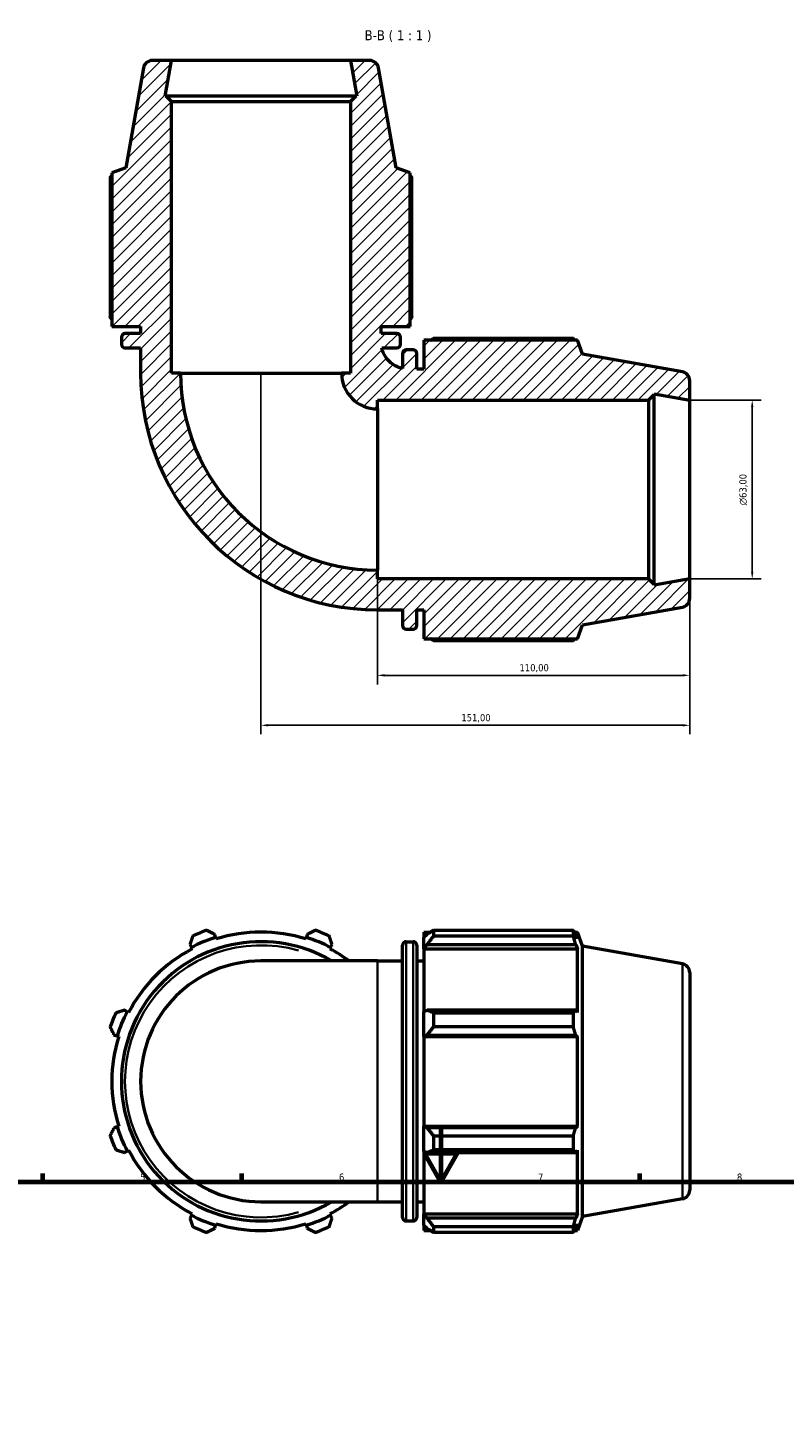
# Model space of a CAD drawing. Header units: millimetres. Extents: x 0 to 914, y 0 to 980.
# Tile 5 of 6: x 275 to 541, y 490 to 980. Entities that reach past the tile are written whole.
import ezdxf

# ---------------------------------------------------------------- set-up
doc = ezdxf.new("R2010")
doc.units = ezdxf.units.MM
for name, color, linetype, lineweight in [('Border (ISO)', 7, 'Continuous', 70), ('Dimension (ISO)', 7, 'Continuous', 25), ('Hatch (ISO)', 7, 'Continuous', 18), ('Symbol (ISO)', 7, 'Continuous', 25), ('Visible (ISO)', 7, 'Continuous', 50), ('Visible Narrow (ISO)', 7, 'Continuous', 35)]:
    doc.layers.add(name, color=color, linetype=linetype, lineweight=lineweight)
doc.styles.add('Label Text (ISO)', font='tahoma.ttf')
doc.styles.add('Note Text (ISO)', font='tahoma.ttf')
doc.dimstyles.new('Default (ISO)', dxfattribs={"dimtxt": 2.5, "dimasz": 2.5, "dimexe": 3.175, "dimexo": 0, "dimgap": 0.762, "dimtad": 1, "dimrnd": 1e-08, "dimzin": 0, "dimtxsty": 'Note Text (ISO)', "dimcen": 0.09, "dimdle": 10, "dimclrd": 256, "dimclre": 256, "dimclrt": 232, "dimazin": 0, "dimtfac": 1.40208, "dimtmove": 0, "dimatfit": 3, "dimfxl": 1, "dimtolj": 1, "dimtzin": 0, "dimlwd": -1, "dimlwe": -1, "dimarcsym": 0})

# ---------------------------------------------------------------- blocks, each defined once
blk = doc.blocks.new('Borders Default Border')
at = {"layer": 'Border (ISO)'}
for p, q in [((280.33, 574), (280.33, 576.9)), ((350.42, 574), (350.42, 576.9)), ((490.58, 574), (490.58, 576.9))]:
    blk.add_line(p, q, dxfattribs=at)
at = {"layer": 'Border (ISO)', "flags": 128}
for points in [[(420.5, 594), (420.5, 574), (414.73, 584), (426.27, 584), (420.5, 574)], [(20, 20), (20, 574), (821, 574), (821, 20), (20, 20)]]:
    blk.add_lwpolyline(points, dxfattribs=at)
at = {"layer": 'Border (ISO)', "color": 232, "true_color": 0xca0064, "char_height": 2.5, "attachment_point": 7, "style": 'Note Text (ISO)'}
for s, insert in [('5', (314.64, 574.35)), ('6', (384.66, 574.35)), ('7', (454.77, 574.4)), ('8', (524.81, 574.34))]:
    blk.add_mtext(s, dxfattribs=dict(at, insert=insert))
blk = doc.blocks.new('*D7')
at = {"layer": 'Defpoints', "color": 0, "transparency": 16777216}
for p in [(508.2, 849.16), (508.2, 786.16), (530.2, 786.16)]:
    blk.add_point(p, dxfattribs=at)
at = {"layer": 'Dimension (ISO)', "transparency": 16777216}
for p, q in [((508.2, 849.16), (533.38, 849.16)), ((530.2, 846.66), (530.2, 788.66)), ((508.2, 786.16), (533.38, 786.16))]:
    blk.add_line(p, q, dxfattribs=at)
for points in [[(529.79, 846.66), (530.62, 846.66), (530.2, 849.16)], [(529.79, 788.66), (530.62, 788.66), (530.2, 786.16)]]:
    blk.add_solid(points, dxfattribs=at)
at = {"layer": 'Dimension (ISO)', "color": 232, "true_color": 0xca0064, "transparency": 16777216, "insert": (525.68, 812.11), "char_height": 2.5, "attachment_point": 1, "rotation": 90, "style": 'Note Text (ISO)'}
blk.add_mtext('\\A1;\\fAIGDT|b0|i0;\\H2.5000;\\ln\\fTahoma|b0|i0;\\H2.5000;63,00', dxfattribs=at)
blk = doc.blocks.new('*D8')
at = {"layer": 'Defpoints', "color": 0, "transparency": 16777216}
for p in [(357.2, 858.66), (508.2, 786.16), (357.2, 734.66)]:
    blk.add_point(p, dxfattribs=at)
at = {"layer": 'Dimension (ISO)', "transparency": 16777216}
for p, q in [((357.2, 858.66), (357.2, 731.49)), ((508.2, 786.16), (508.2, 731.49)), ((505.7, 734.66), (359.7, 734.66))]:
    blk.add_line(p, q, dxfattribs=at)
for points in [[(359.7, 735.08), (359.7, 734.25), (357.2, 734.66)], [(505.7, 735.08), (505.7, 734.25), (508.2, 734.66)]]:
    blk.add_solid(points, dxfattribs=at)
at = {"layer": 'Dimension (ISO)', "color": 232, "true_color": 0xca0064, "transparency": 16777216, "insert": (427.75, 738.6), "char_height": 2.5, "attachment_point": 1, "style": 'Note Text (ISO)'}
blk.add_mtext('\\A1;151,00', dxfattribs=at)
blk = doc.blocks.new('*D9')
at = {"layer": 'Defpoints', "color": 0, "transparency": 16777216}
for p in [(398.2, 789.31), (508.2, 786.16), (398.2, 752.25)]:
    blk.add_point(p, dxfattribs=at)
at = {"layer": 'Dimension (ISO)', "transparency": 16777216}
for p, q in [((398.2, 789.31), (398.2, 749.07)), ((508.2, 786.16), (508.2, 749.07)), ((505.7, 752.25), (400.7, 752.25))]:
    blk.add_line(p, q, dxfattribs=at)
for points in [[(400.7, 752.67), (400.7, 751.83), (398.2, 752.25)], [(505.7, 752.67), (505.7, 751.83), (508.2, 752.25)]]:
    blk.add_solid(points, dxfattribs=at)
at = {"layer": 'Dimension (ISO)', "color": 232, "true_color": 0xca0064, "transparency": 16777216, "insert": (448.25, 756.18), "char_height": 2.5, "attachment_point": 1, "style": 'Note Text (ISO)'}
blk.add_mtext('\\A1;110,00', dxfattribs=at)

msp = doc.modelspace()

# ---------------------------------------------------------------- hatches: boundary and pattern name
at = {"layer": 'Hatch (ISO)'}
h = msp.add_hatch(dxfattribs=at)
h.set_pattern_fill('ANSI31', color=256, scale=25.4, style=0)
h.set_pattern_definition([(45, (0, 0), (-2.245064, 2.245064), [])])
edge = h.paths.add_edge_path()
edge.add_ellipse((505.052, 779.355), major_axis=(0.547, -3.102), ratio=1, start_angle=0, end_angle=80)
edge.add_line((508.202, 779.355), (508.202, 786.162))
edge.add_line((508.202, 786.162), (495.619, 783.943))
edge.add_line((495.619, 783.943), (495.619, 784.272))
edge.add_line((495.619, 784.272), (493.729, 786.162))
edge.add_line((493.729, 786.162), (398.202, 786.162))
edge.add_line((398.202, 786.162), (398.202, 789.312))
edge.add_ellipse((398.202, 858.662), major_axis=(0, -69.35), ratio=1, start_angle=270, end_angle=360, ccw=False)
edge.add_line((328.852, 858.662), (325.702, 858.662))
edge.add_line((325.702, 858.662), (325.702, 954.189))
edge.add_line((325.702, 954.189), (323.812, 956.079))
edge.add_line((323.812, 956.079), (323.483, 956.079))
edge.add_line((323.483, 956.079), (325.702, 968.662))
edge.add_line((325.702, 968.662), (318.895, 968.662))
edge.add_ellipse((318.895, 965.512), major_axis=(0, 3.15), ratio=1, start_angle=0, end_angle=80)
edge.add_line((315.793, 966.059), (309.596, 930.912))
edge.add_line((309.596, 930.912), (304.657, 929.115))
edge.add_line((304.657, 929.115), (304.657, 875.042))
edge.add_line((304.657, 875.042), (314.827, 875.042))
edge.add_line((314.827, 875.042), (314.827, 872.525))
edge.add_line((314.827, 872.525), (309.307, 872.525))
edge.add_ellipse((309.307, 871.265), major_axis=(0, 1.26), ratio=1, start_angle=0, end_angle=90)
edge.add_line((308.047, 871.265), (308.047, 868.752))
edge.add_ellipse((309.307, 868.752), major_axis=(-1.26, 0), ratio=1, start_angle=0, end_angle=90)
edge.add_line((309.307, 867.492), (314.827, 867.492))
edge.add_line((314.827, 867.492), (314.827, 858.662))
edge.add_ellipse((398.202, 858.662), major_axis=(-83.375, 0), ratio=1, start_angle=0, end_angle=90)
edge.add_line((398.202, 775.287), (407.032, 775.287))
edge.add_line((407.032, 775.287), (407.032, 769.767))
edge.add_ellipse((408.292, 769.767), major_axis=(-1.26, 0), ratio=1, start_angle=0, end_angle=90)
edge.add_line((408.292, 768.507), (410.805, 768.507))
edge.add_ellipse((410.805, 769.767), major_axis=(0, -1.26), ratio=1, start_angle=0, end_angle=90)
edge.add_line((412.065, 769.767), (412.065, 775.287))
edge.add_line((412.065, 775.287), (414.582, 775.287))
edge.add_line((414.582, 775.287), (414.582, 765.117))
edge.add_line((414.582, 765.117), (468.654, 765.117))
edge.add_line((468.654, 765.117), (470.452, 770.056))
edge.add_line((470.452, 770.056), (505.599, 776.253))
edge = h.paths.add_edge_path()
edge.add_ellipse((505.052, 855.969), major_axis=(3.15, 0), ratio=1, start_angle=0, end_angle=80)
edge.add_line((505.599, 859.071), (470.452, 865.268))
edge.add_line((470.452, 865.268), (468.654, 870.207))
edge.add_line((468.654, 870.207), (414.582, 870.207))
edge.add_line((414.582, 870.207), (414.582, 860.037))
edge.add_line((414.582, 860.037), (412.065, 860.037))
edge.add_line((412.065, 860.037), (412.065, 865.557))
edge.add_ellipse((410.805, 865.557), major_axis=(1.26, 0), ratio=1, start_angle=0, end_angle=90)
edge.add_line((410.805, 866.817), (408.292, 866.817))
edge.add_ellipse((408.292, 865.557), major_axis=(0, 1.26), ratio=1, start_angle=0, end_angle=90)
edge.add_line((407.032, 865.557), (407.032, 860.25))
edge.add_spline(control_points=[(407.032, 860.25), (406.447, 860.376), (405.876, 860.558), (404.193, 861.275), (403.166, 861.973), (401.437, 863.725), (400.752, 864.761), (400.073, 866.416), (399.907, 866.949), (399.79, 867.492)], knot_values=[-1.2870251, -1.2870251, -1.2870251, -1.2870251, -1.1074771, -1.1074771, -0.7383181, -0.7383181, -0.369159, -0.369159, -0.2016717, -0.2016717, -0.2016717, -0.2016717], degree=3, periodic=0)
edge.add_line((399.79, 867.492), (405.097, 867.492))
edge.add_ellipse((405.097, 868.752), major_axis=(0, -1.26), ratio=1, start_angle=0, end_angle=90)
edge.add_line((406.357, 868.752), (406.357, 871.265))
edge.add_ellipse((405.097, 871.265), major_axis=(1.26, 0), ratio=1, start_angle=0, end_angle=90)
edge.add_line((405.097, 872.525), (399.577, 872.525))
edge.add_line((399.577, 872.525), (399.577, 875.042))
edge.add_line((399.577, 875.042), (409.747, 875.042))
edge.add_line((409.747, 875.042), (409.747, 929.115))
edge.add_line((409.747, 929.115), (404.808, 930.912))
edge.add_line((404.808, 930.912), (398.611, 966.059))
edge.add_ellipse((395.509, 965.512), major_axis=(3.102, 0.547), ratio=1, start_angle=0, end_angle=80)
edge.add_line((395.509, 968.662), (388.702, 968.662))
edge.add_line((388.702, 968.662), (390.921, 956.079))
edge.add_line((390.921, 956.079), (390.592, 956.079))
edge.add_line((390.592, 956.079), (388.702, 954.189))
edge.add_line((388.702, 954.189), (388.702, 858.662))
edge.add_line((388.702, 858.662), (385.552, 858.662))
edge.add_ellipse((398.202, 858.662), major_axis=(-12.65, 0), ratio=1, start_angle=0, end_angle=90)
edge.add_line((398.202, 846.012), (398.202, 849.162))
edge.add_line((398.202, 849.162), (493.729, 849.162))
edge.add_line((493.729, 849.162), (495.619, 851.052))
edge.add_line((495.619, 851.052), (495.619, 851.381))
edge.add_line((495.619, 851.381), (508.202, 849.162))
edge.add_line((508.202, 849.162), (508.202, 855.969))

# ---------------------------------------------------------------- linework, layer by layer
at = {"layer": 'Visible (ISO)'}
for p, q in [((315.793, 966.059), (309.596, 930.912)), ((325.702, 968.662), (318.895, 968.662)), ((323.483, 956.079), (325.702, 968.662)), ((388.702, 968.662), (325.702, 968.662)), ((395.509, 968.662), (388.702, 968.662)), ((388.702, 968.662), (390.921, 956.079)), ((404.808, 930.912), (398.611, 966.059)), ((323.812, 956.079), (323.483, 956.079)), ((325.702, 954.189), (323.812, 956.079)), ((390.592, 956.079), (323.812, 956.079)), ((390.592, 956.079), (388.702, 954.189)), ((390.921, 956.079), (390.592, 956.079)), ((325.702, 858.662), (325.702, 954.189)), ((325.702, 954.189), (388.702, 954.189)), ((388.702, 954.189), (388.702, 858.662)), ((304.04, 927.675), (304.04, 878.432)), ((309.596, 930.912), (304.657, 929.115)), ((304.657, 929.115), (304.657, 875.042)), ((409.747, 929.115), (404.808, 930.912)), ((409.747, 875.042), (409.747, 929.115)), ((410.364, 878.432), (410.364, 927.675)), ((304.657, 875.042), (314.827, 875.042)), ((314.827, 872.525), (309.307, 872.525)), ((314.827, 875.042), (314.827, 872.525)), ((399.577, 872.525), (399.577, 875.042)), ((399.577, 875.042), (409.747, 875.042)), ((405.097, 872.525), (399.577, 872.525)), ((308.047, 871.265), (308.047, 868.752)), ((309.307, 867.492), (314.827, 867.492)), ((314.827, 867.492), (314.827, 858.662)), ((399.79, 867.492), (405.097, 867.492)), ((406.357, 868.752), (406.357, 871.265)), ((468.654, 870.207), (414.582, 870.207)), ((414.582, 870.207), (414.582, 860.037)), ((467.215, 870.825), (417.972, 870.825)), ((470.452, 865.268), (468.654, 870.207)), ((407.032, 865.557), (407.032, 860.25)), ((410.805, 866.817), (408.292, 866.817)), ((412.065, 860.037), (412.065, 865.557)), ((505.599, 859.071), (470.452, 865.268)), ((328.852, 858.662), (325.702, 858.662)), ((328.852, 858.662), (385.552, 858.662)), ((388.702, 858.662), (385.552, 858.662)), ((414.582, 860.037), (412.065, 860.037)), ((508.202, 849.162), (508.202, 855.969)), ((398.202, 846.012), (398.202, 849.162)), ((398.202, 849.162), (493.729, 849.162)), ((493.729, 849.162), (495.619, 851.052)), ((493.729, 849.162), (493.729, 786.162)), ((495.619, 851.052), (495.619, 851.381)), ((495.619, 851.381), (508.202, 849.162)), ((495.619, 784.272), (495.619, 851.052)), ((508.202, 786.162), (508.202, 849.162)), ((398.202, 846.012), (398.202, 789.312)), ((398.202, 786.162), (398.202, 789.312)), ((493.729, 786.162), (398.202, 786.162)), ((495.619, 784.272), (493.729, 786.162)), ((508.202, 786.162), (495.619, 783.943)), ((495.619, 783.943), (495.619, 784.272)), ((508.202, 779.355), (508.202, 786.162)), ((398.202, 775.287), (407.032, 775.287)), ((407.032, 775.287), (407.032, 769.767)), ((412.065, 769.767), (412.065, 775.287)), ((412.065, 775.287), (414.582, 775.287)), ((414.582, 775.287), (414.582, 765.117)), ((470.452, 770.056), (505.599, 776.253)), ((468.654, 765.117), (470.452, 770.056)), ((408.292, 768.507), (410.805, 768.507)), ((414.582, 765.117), (468.654, 765.117)), ((417.972, 764.5), (467.215, 764.5)), ((414.582, 661.886), (414.582, 659.993)), ((414.582, 661.886), (416.987, 661.886)), ((417.972, 662.503), (417.972, 660.46)), ((417.972, 662.503), (467.215, 662.503)), ((467.215, 660.46), (467.215, 662.503)), ((467.573, 661.886), (468.654, 661.886)), ((468.654, 659.454), (468.654, 661.886)), ((470.452, 656.947), (468.654, 661.886)), ((332.157, 657.452), (332.679, 656.45)), ((341.232, 659.993), (340.892, 661.07)), ((341.401, 659.454), (341.232, 659.993)), ((373.173, 659.993), (373.003, 659.454)), ((373.512, 661.07), (373.173, 659.993)), ((381.725, 656.45), (382.247, 657.452)), ((407.032, 561.446), (407.032, 657.236)), ((408.292, 658.496), (410.805, 658.496)), ((412.065, 657.236), (412.065, 561.446)), ((415.712, 661.07), (414.582, 659.993)), ((414.582, 656.45), (414.582, 659.993)), ((414.582, 656.45), (415.712, 657.452)), ((415.712, 657.452), (468.038, 657.452)), ((467.215, 660.46), (417.972, 660.46)), ((468.654, 659.454), (468.038, 661.07)), ((468.038, 657.452), (468.654, 655.949)), ((470.452, 561.734), (470.452, 656.947)), ((505.599, 650.75), (470.452, 656.947)), ((332.679, 656.45), (332.939, 655.949)), ((381.465, 655.949), (381.725, 656.45)), ((414.582, 655.949), (414.582, 656.45)), ((414.582, 655.949), (414.582, 633.864)), ((414.582, 655.949), (468.654, 655.949)), ((468.654, 633.603), (468.654, 655.949)), ((398.202, 651.716), (357.202, 651.716)), ((398.202, 651.716), (407.032, 651.716)), ((412.065, 651.716), (414.582, 651.716)), ((508.202, 647.647), (508.202, 571.034)), ((310.093, 633.864), (309.091, 634.386)), ((310.594, 633.603), (310.093, 633.864)), ((415.712, 634.386), (414.582, 633.864)), ((414.582, 625.311), (414.582, 633.864)), ((468.038, 634.386), (415.712, 634.386)), ((417.972, 633.404), (417.972, 628.472)), ((417.972, 633.404), (467.215, 633.404)), ((467.215, 628.472), (467.215, 633.404)), ((468.654, 633.603), (468.038, 634.386)), ((467.215, 628.472), (417.972, 628.472)), ((305.472, 625.651), (306.55, 625.311)), ((306.55, 625.311), (307.089, 625.141)), ((414.582, 625.311), (415.712, 625.651)), ((414.582, 625.141), (414.582, 625.311)), ((414.582, 625.141), (414.582, 593.54)), ((414.582, 625.141), (468.654, 625.141)), ((415.712, 625.651), (468.038, 625.651)), ((468.038, 625.651), (468.654, 625.141)), ((468.654, 593.54), (468.654, 625.141)), ((306.55, 593.37), (305.472, 593.03)), ((307.089, 593.54), (306.55, 593.37)), ((414.582, 593.37), (414.582, 593.54)), ((414.582, 593.54), (468.654, 593.54)), ((414.582, 584.817), (414.582, 593.37)), ((415.712, 593.03), (414.582, 593.37)), ((468.038, 593.03), (415.712, 593.03)), ((468.654, 593.54), (468.038, 593.03)), ((417.972, 590.209), (417.972, 585.277)), ((417.972, 590.209), (467.215, 590.209)), ((467.215, 585.277), (467.215, 590.209)), ((309.091, 584.295), (310.093, 584.817)), ((310.093, 584.817), (310.594, 585.078)), ((414.582, 584.817), (415.712, 584.295)), ((414.582, 584.817), (414.582, 562.733)), ((415.712, 584.295), (468.038, 584.295)), ((467.215, 585.277), (417.972, 585.277)), ((468.038, 584.295), (468.654, 585.078)), ((468.654, 562.733), (468.654, 585.078)), ((357.202, 566.966), (398.202, 566.966)), ((398.202, 566.966), (407.032, 566.966)), ((412.065, 566.966), (414.582, 566.966)), ((505.599, 567.932), (470.452, 561.734)), ((332.679, 562.231), (332.157, 561.229)), ((332.939, 562.733), (332.679, 562.231)), ((341.232, 558.689), (341.401, 559.228)), ((373.003, 559.228), (373.173, 558.689)), ((381.725, 562.231), (381.465, 562.733)), ((382.247, 561.229), (381.725, 562.231)), ((408.292, 560.186), (410.805, 560.186)), ((414.582, 562.231), (414.582, 562.733)), ((414.582, 562.733), (468.654, 562.733)), ((414.582, 558.689), (414.582, 562.231)), ((415.712, 561.229), (414.582, 562.231)), ((468.038, 561.229), (415.712, 561.229)), ((468.654, 562.733), (468.038, 561.229)), ((468.038, 557.611), (468.654, 559.228)), ((470.452, 561.734), (468.654, 556.796)), ((468.654, 556.796), (468.654, 559.228)), ((340.892, 557.611), (341.232, 558.689)), ((373.173, 558.689), (373.512, 557.611)), ((414.582, 558.689), (415.712, 557.611)), ((414.582, 558.689), (414.582, 556.796)), ((414.582, 556.796), (416.987, 556.796)), ((417.972, 558.221), (417.972, 556.178)), ((417.972, 558.221), (467.215, 558.221)), ((467.215, 556.178), (417.972, 556.178)), ((467.215, 556.178), (467.215, 558.221)), ((467.573, 556.796), (468.654, 556.796))]:
    msp.add_line(p, q, dxfattribs=at)
for centre, radius, start, end in [((318.895, 965.512), 3.15, 90, 170), ((395.509, 965.512), 3.15, 10, 90), ((309.307, 871.265), 1.26, 90, 180), ((405.097, 871.265), 1.26, 0, 90), ((309.307, 868.752), 1.26, 180, 270), ((405.097, 868.752), 1.26, 270, 0), ((408.292, 865.557), 1.26, 90, 180), ((410.805, 865.557), 1.26, 0, 90), ((398.202, 858.662), 83.375, 180, 270), ((398.202, 858.662), 69.35, 180, 270), ((398.202, 858.662), 12.65, 180, 270), ((505.052, 855.969), 3.15, 0, 80), ((505.052, 779.355), 3.15, 280, 0), ((408.292, 769.767), 1.26, 180, 270), ((410.805, 769.767), 1.26, 270, 0), ((357.202, 609.341), 56.5, 109.79198, 115.20802), ((357.202, 609.341), 52.545, 72.5, 107.5), ((357.202, 609.341), 56.5, 64.79198, 70.20802), ((357.202, 609.341), 49.155, 59.54969, 300.45031), ((357.202, 609.341), 53.11, 107.5, 117.5), ((357.202, 609.341), 53.11, 62.5, 72.5), ((408.292, 657.236), 1.26, 90, 180), ((410.805, 657.236), 1.26, 0, 90), ((357.202, 609.341), 52.545, 117.5, 152.5), ((357.202, 609.341), 52.545, 53.75068, 62.5), ((357.202, 609.341), 42.375, 90, 270), ((505.052, 647.647), 3.15, 0, 80), ((357.202, 609.341), 56.5, 154.79198, 160.20802), ((357.202, 609.341), 53.11, 152.5, 162.5), ((357.202, 609.341), 52.545, 162.5, 197.5), ((357.202, 609.341), 53.11, 197.5, 207.5), ((357.202, 609.341), 56.5, 199.79198, 205.20802), ((357.202, 609.341), 52.545, 207.5, 242.5), ((505.052, 571.034), 3.15, 280, 0), ((357.202, 609.341), 52.545, 297.5, 306.24932), ((357.202, 609.341), 53.11, 242.5, 252.5), ((357.202, 609.341), 52.545, 252.5, 287.5), ((357.202, 609.341), 53.11, 287.5, 297.5), ((408.292, 561.446), 1.26, 180, 270), ((410.805, 561.446), 1.26, 270, 0), ((357.202, 609.341), 56.5, 244.79198, 250.20802), ((357.202, 609.341), 56.5, 289.79198, 295.20802)]:
    msp.add_arc(centre, radius, start, end, dxfattribs=at)
for points, weights in [([(304.657, 928.033), (304.351, 927.857), (304.04, 927.675)], [1.0014333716, 1.00079056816, 1]), ([(410.364, 927.675), (410.053, 927.857), (409.747, 928.033)], [1, 1.00079056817, 1.0014333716]), ([(304.657, 877.447), (304.351, 877.931), (304.04, 878.432)], [1.01209935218, 1.0142590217, 1.01627271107]), ([(410.364, 878.432), (410.053, 877.931), (409.747, 877.447)], [1.01627271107, 1.0142590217, 1.01209935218]), ([(416.987, 870.207), (417.471, 870.513), (417.972, 870.825)], [1.01209935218, 1.0142590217, 1.01627271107]), ([(467.573, 870.207), (467.397, 870.513), (467.215, 870.825)], [1.0014333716, 1.00079056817, 1]), ([(417.972, 764.5), (417.471, 764.811), (416.987, 765.117)], [1.01627271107, 1.0142590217, 1.01209935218]), ([(467.215, 764.5), (467.397, 764.811), (467.573, 765.117)], [1, 1.00079056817, 1.0014333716]), ([(340.892, 661.07), (339.51, 661.772), (338.071, 662.503)], [1.00604425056, 1.0115585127, 1.01627271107]), ([(376.333, 662.503), (374.894, 661.772), (373.512, 661.07)], [1.01627271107, 1.0115585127, 1.00604425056]), ([(417.972, 662.503), (416.797, 661.772), (415.712, 661.07)], [1.01627271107, 1.0115585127, 1.00604425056]), ([(467.215, 662.503), (467.643, 661.772), (468.038, 661.07)], [1, 1.00185769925, 1.00289948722]), ([(333.138, 660.46), (332.638, 658.925), (332.157, 657.452)], [1.01627271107, 1.0115585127, 1.00604425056]), ([(382.247, 657.452), (381.766, 658.925), (381.266, 660.46)], [1.00604425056, 1.0115585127, 1.01627271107]), ([(415.712, 657.452), (416.797, 658.925), (417.972, 660.46)], [1.00604425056, 1.0115585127, 1.01627271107]), ([(468.038, 657.452), (467.643, 658.925), (467.215, 660.46)], [1.00289948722, 1.00185769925, 1]), ([(309.091, 634.386), (307.617, 633.905), (306.083, 633.404)], [1.00604425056, 1.0115585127, 1.01627271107]), ([(417.972, 633.404), (416.797, 633.905), (415.712, 634.386)], [1.01627271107, 1.0115585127, 1.00604425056]), ([(467.215, 633.404), (467.643, 633.905), (468.038, 634.386)], [1, 1.00185769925, 1.00289948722]), ([(304.04, 628.472), (304.771, 627.033), (305.472, 625.651)], [1.01627271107, 1.0115585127, 1.00604425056]), ([(415.712, 625.651), (416.797, 627.033), (417.972, 628.472)], [1.00604425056, 1.0115585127, 1.01627271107]), ([(468.038, 625.651), (467.643, 627.033), (467.215, 628.472)], [1.00289948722, 1.00185769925, 1]), ([(305.472, 593.03), (304.771, 591.649), (304.04, 590.209)], [1.00604425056, 1.0115585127, 1.01627271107]), ([(417.972, 590.209), (416.797, 591.649), (415.712, 593.03)], [1.01627271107, 1.0115585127, 1.00604425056]), ([(467.215, 590.209), (467.643, 591.649), (468.038, 593.03)], [1, 1.00185769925, 1.00289948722]), ([(306.083, 585.277), (307.617, 584.776), (309.091, 584.295)], [1.01627271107, 1.0115585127, 1.00604425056]), ([(415.712, 584.295), (416.797, 584.776), (417.972, 585.277)], [1.00604425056, 1.0115585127, 1.01627271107]), ([(468.038, 584.295), (467.643, 584.776), (467.215, 585.277)], [1.00289948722, 1.00185769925, 1]), ([(332.157, 561.229), (332.638, 559.756), (333.138, 558.221)], [1.00604425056, 1.0115585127, 1.01627271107]), ([(381.266, 558.221), (381.766, 559.756), (382.247, 561.229)], [1.01627271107, 1.0115585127, 1.00604425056]), ([(417.972, 558.221), (416.797, 559.756), (415.712, 561.229)], [1.01627271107, 1.0115585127, 1.00604425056]), ([(467.215, 558.221), (467.643, 559.756), (468.038, 561.229)], [1, 1.00185769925, 1.00289948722]), ([(338.071, 556.178), (339.51, 556.909), (340.892, 557.611)], [1.01627271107, 1.0115585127, 1.00604425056]), ([(373.512, 557.611), (374.894, 556.909), (376.333, 556.178)], [1.00604425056, 1.0115585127, 1.01627271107]), ([(415.712, 557.611), (416.797, 556.909), (417.972, 556.178)], [1.00604425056, 1.0115585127, 1.01627271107]), ([(468.038, 557.611), (467.643, 556.909), (467.215, 556.178)], [1.00289948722, 1.00185769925, 1])]:
    msp.add_rational_spline(points, weights, degree=2, dxfattribs=at)
msp.add_open_spline([(407.032, 860.25), (406.447, 860.376), (405.876, 860.558), (404.193, 861.275), (403.166, 861.973), (401.437, 863.725), (400.752, 864.761), (400.073, 866.416), (399.907, 866.949), (399.79, 867.492)], degree=3, knots=[-1.2870251, -1.2870251, -1.2870251, -1.2870251, -1.1074771, -1.1074771, -0.7383181, -0.7383181, -0.369159, -0.369159, -0.2016717, -0.2016717, -0.2016717, -0.2016717], dxfattribs=at)
at = {"layer": 'Visible Narrow (ISO)'}
for p, q in [((408.292, 657.89), (408.292, 560.791)), ((410.805, 560.791), (410.805, 657.89)), ((398.202, 567.487), (398.202, 651.194)), ((505.599, 568.441), (505.599, 650.24))]:
    msp.add_line(p, q, dxfattribs=at)
msp.add_arc((357.202, 609.341), 47.895, 73.99846, 286.00154, dxfattribs=at)

# ---------------------------------------------------------------- block references
msp.add_blockref('Borders Default Border', (0, 0))

# ---------------------------------------------------------------- texts
at = {"layer": 'Symbol (ISO)', "insert": (393.679, 975.162), "char_height": 3.5, "attachment_point": 7, "style": 'Label Text (ISO)'}
msp.add_mtext('B-B ( 1 : 1 )', dxfattribs=at)

# ---------------------------------------------------------------- dimensions: what is measured, and where the dimension line sits
at = {"layer": 'Dimension (ISO)'}
dim = msp.add_linear_dim(base=(357.202, 734.662), p1=(508.202, 786.162), p2=(357.202, 858.662), angle=180, dimstyle='Default (ISO)', override={"dimdec": 2, "dimtp": 0, "dimtm": 0, "dimtdec": 2, "dimtofl": 0, "dimatfit": 1}, dxfattribs=at)
dim.commit()
dim.dimension.update_dxf_attribs({"geometry": '*D8', "text_midpoint": (432.702, 734.662), "dimtype": 160})
dim = msp.add_linear_dim(base=(530.202, 786.162), p1=(508.202, 849.162), p2=(508.202, 786.162), angle=90, text='\\fAIGDT|b0|i0;\\H2.5000;\\ln\\fTahoma|b0|i0;\\H2.5000;<>', dimstyle='Default (ISO)', override={"dimdec": 2, "dimtp": 0, "dimtm": 0, "dimtdec": 2, "dimtofl": 0, "dimatfit": 1}, dxfattribs=at)
dim.commit()
dim.dimension.update_dxf_attribs({"geometry": '*D7', "text_midpoint": (530.202, 817.662), "dimtype": 160})
dim = msp.add_linear_dim(base=(398.202, 752.249), p1=(508.202, 786.162), p2=(398.202, 789.312), dimstyle='Default (ISO)', override={"dimdec": 2, "dimtp": 0, "dimtm": 0, "dimtdec": 2, "dimtofl": 0, "dimatfit": 1}, dxfattribs=at)
dim.commit()
dim.dimension.update_dxf_attribs({"geometry": '*D9', "text_midpoint": (453.202, 752.249), "dimtype": 160})

doc.saveas('drawing.dxf')
